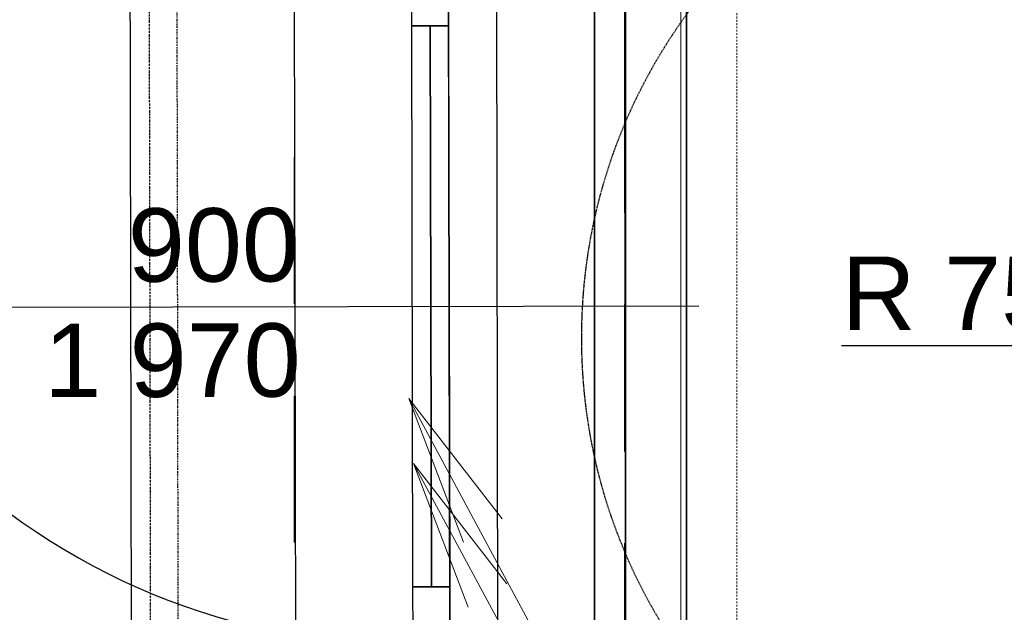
# Model space of a CAD drawing. Header units: millimetres. Extents: x -28761 to 4793, y -4271 to 20239.
# Tile 183 of 256: x -11352 to -10011, y 12143 to 12950. Entities that reach past the tile are written whole.
import ezdxf

# ---------------------------------------------------------------- set-up
doc = ezdxf.new("R2010")
doc.units = ezdxf.units.MM
doc.header["$MEASUREMENT"] = 0
for name, pattern in [('Wipeout_Contour', [1000, 0, -1000]), ('Čerchovaná M', [4.5, 2.5, -0.85, 0.3, -0.85]), ('Čerchovaná S', [3.5, 1.5, -0.85, 0.3, -0.85]), ('Čárkovaná', [325, 200, -125]), ('čárkovaná 3', [1.5, 1, -0.5]), ('Čárkovaná M', [4.5, 2.5, -2])]:
    doc.linetypes.add(name, pattern=pattern)
for name, color, linetype in [('5._POHLED ZÁPADNÍ_1_Kóty - obecné', 7, 'Continuous'), ('5._POHLED ZÁPADNÍ_1_Nové_Konstrukce - nenosné', 7, 'Continuous'), ('5._POHLED ZÁPADNÍ_1_Nové_Kresby a obrázky', 7, 'Continuous'), ('5._POHLED ZÁPADNÍ_1_Nové_Kóty - obecné', 7, 'Continuous'), ('5._POHLED ZÁPADNÍ_1_Nové_Otvory – Dveře', 7, 'Continuous'), ('5._POHLED ZÁPADNÍ_1_Nové_Otvory – Značky dveří', 7, 'Continuous'), ('5._POHLED ZÁPADNÍ_1_Nové_Výplně - Povrchové', 7, 'Continuous'), ('5._POHLED ZÁPADNÍ_1_Nové_ZJEDNODUŠENÝ DVŮR', 7, 'Continuous'), ('5._POHLED ZÁPADNÍ_1_Otvory – Značky dveří', 7, 'Continuous'), ('5._POHLED ZÁPADNÍ_1_TZB - elektroinstalace', 7, 'Continuous'), ('5._POHLED ZÁPADNÍ_1_TZB - ZTI', 7, 'Continuous')]:
    doc.layers.add(name, color=color, linetype=linetype)
doc.styles.add('GENEROVANÝ_STYL_1', font='txt')

msp = doc.modelspace()

# ---------------------------------------------------------------- linework, layer by layer
at = {"layer": '5._POHLED ZÁPADNÍ_1_Nové_Konstrukce - nenosné', "color": 1, "linetype": 'Čárkovaná', "lineweight": 25}
for p, q in [((-10978, 11912.9), (-10978, 13212.1)), ((-10528, 13212.1), (-10528, 11912.9))]:
    msp.add_line(p, q, dxfattribs=at)
at = {"layer": '5._POHLED ZÁPADNÍ_1_Nové_Konstrukce - nenosné', "color": 1, "linetype": 'čárkovaná 3', "lineweight": 25}
msp.add_circle((-9836.5, 12516.7), 750, dxfattribs=at)
at = {"layer": '5._POHLED ZÁPADNÍ_1_Nové_Kresby a obrázky', "color": 1, "linetype": 'Čerchovaná S', "lineweight": 25}
msp.add_line((-11136.1, 12036), (-11137.9, 13086), dxfattribs=at)
at = {"layer": '5._POHLED ZÁPADNÍ_1_Nové_Kóty - obecné', "color": 1, "linetype": 'Continuous', "lineweight": 25}
msp.add_line((-9817.6, 12506), (-10232.4, 12506), dxfattribs=at)
at = {"layer": '5._POHLED ZÁPADNÍ_1_Nové_Otvory – Dveře', "color": 1, "linetype": 'Continuous', "lineweight": 25}
for p, q in [((-10976.1, 12034.4), (-10978, 13084.4)), ((-10526.1, 12035.2), (-10528, 13085.2)), ((-10817.8, 12941.6), (-10817.9, 13021.6)), ((-10767.9, 13021.7), (-10767.8, 12941.7)), ((-10766.2, 12109.7), (-10767.9, 13009.7)), ((-10702.9, 13009.9), (-10701.2, 12109.9)), ((-10767.8, 12941.7), (-10817.8, 12941.6)), ((-10791.4, 12177.7), (-10792.8, 12941.7)), ((-10816.2, 12097.7), (-10816.4, 12177.7)), ((-10816.4, 12177.7), (-10766.4, 12177.7)), ((-10766.4, 12177.7), (-10766.2, 12097.7))]:
    msp.add_line(p, q, dxfattribs=at)
at = {"layer": '5._POHLED ZÁPADNÍ_1_Nové_Otvory – Dveře', "color": 1, "linetype": 'Continuous', "lineweight": 25, "flags": 128}
for points in [[(-10816.4, 12177.7), (-10817.8, 12941.6), (-10792.8, 12941.7), (-10791.4, 12177.7)], [(-10791.4, 12177.7), (-10792.8, 12941.7), (-10767.8, 12941.7), (-10766.4, 12177.7)]]:
    msp.add_lwpolyline(points, close=True, dxfattribs=at)
at = {"layer": '5._POHLED ZÁPADNÍ_1_Nové_Otvory – Dveře', "color": 1, "linetype": 'Continuous', "lineweight": 25}
msp.add_arc((-10817.9, 13021.6), 924, 180.105, 270.105, dxfattribs=at)
at = {"layer": '5._POHLED ZÁPADNÍ_1_Nové_ZJEDNODUŠENÝ DVŮR', "color": 1, "linetype": 'Čerchovaná M', "lineweight": 25, "flags": 128}
msp.add_lwpolyline([(-11172.9, 11631.7), (-11185.1, 18095.8)], dxfattribs=at)
at = {"layer": '5._POHLED ZÁPADNÍ_1_TZB - elektroinstalace', "color": 92, "linetype": 'Continuous', "lineweight": 35, "true_color": 0x00d700, "flags": 128}
for points in [[(-10443.9, 16725.8), (-10568.9, 16725.8), (-10568.9, 11350.8), (-9568.9, 11350.8)], [(-10443.9, 16725.8), (-10568.9, 16725.8), (-10568.9, 11350.8), (-9568.9, 11350.8)], [(-10409.6, 11975.8), (-10443.9, 11975.8), (-10443.9, 14760.1)], [(-10393.9, 11807.5), (-10526.7, 11807.5), (-10526.7, 13227.2), (-10478.9, 13241.3)]]:
    msp.add_lwpolyline(points, dxfattribs=at)
at = {"layer": '5._POHLED ZÁPADNÍ_1_TZB - ZTI', "color": 6, "linetype": 'Continuous', "lineweight": 20}
for p, q in [((-10451.4, 11902.9), (-10451.4, 16764.9)), ((-10543.5, 11916.2), (-10822.1, 12434.2)), ((-10822.1, 12434.2), (-10747.7, 12238.3)), ((-10822.1, 12434.2), (-10695.1, 12270)), ((-10537, 11827.7), (-10815.5, 12345.7)), ((-10815.5, 12345.7), (-10741.1, 12149.9)), ((-10815.5, 12345.7), (-10688.5, 12181.5))]:
    msp.add_line(p, q, dxfattribs=at)
at = {"layer": '5._POHLED ZÁPADNÍ_1_TZB - ZTI', "color": 6, "linetype": 'Čárkovaná M', "lineweight": 20}
msp.add_line((-10375.3, 11822.2), (-10375.3, 16764.9), dxfattribs=at)

# ---------------------------------------------------------------- texts
at = {"layer": '5._POHLED ZÁPADNÍ_1_Kóty - obecné', "color": 1, "linetype": 'Continuous', "lineweight": 25, "insert": (-10232.4, 12526), "char_height": 100, "width": 364.801, "attachment_point": 7, "style": 'GENEROVANÝ_STYL_1'}
msp.add_mtext('\\A1;{\\pql;\\fArial|b0|i0|c238|p38;R 750}', dxfattribs=at)

# ---------------------------------------------------------------- next in the draw order: wipeouts: each hides what was drawn before it
at = {"color": 254, "linetype": 'Wipeout_Contour', "lineweight": 0, "ltscale": 58725.541241}
msp.add_wipeout([(-11211.9, 18097.7), (-11199.6, 11631.6), (-11211.8, 18097.7)], dxfattribs=at).dxf.layer = '5._POHLED ZÁPADNÍ_1_Nové_Výplně - Povrchové'

# ---------------------------------------------------------------- next in the draw order: linework, layer by layer
at = {"layer": '5._POHLED ZÁPADNÍ_1_Nové_Otvory – Značky dveří', "color": 1, "linetype": 'Continuous', "lineweight": 25}
msp.add_line((-11577.1, 12558.3), (-10427.1, 12560.4), dxfattribs=at)
at = {"layer": '5._POHLED ZÁPADNÍ_1_Nové_ZJEDNODUŠENÝ DVŮR', "color": 1, "linetype": 'Continuous', "lineweight": 25, "flags": 128}
msp.add_lwpolyline([(-11211.9, 18097.7), (-11199.6, 11631.6)], dxfattribs=at)

# ---------------------------------------------------------------- next in the draw order: texts
at = {"layer": '5._POHLED ZÁPADNÍ_1_Otvory – Značky dveří', "color": 1, "linetype": 'Continuous', "lineweight": 25, "char_height": 100, "rotation": 0.105, "style": 'GENEROVANÝ_STYL_1'}
for s, insert, attachment_point in [('\\A1;{\\pql;\\pt0;\\fArial|b0|i0|c238|p38;900}', (-11204.8, 12591.6), 7), ('\\A1;{\\pql;\\pt0;\\fArial|b0|i0|c238|p38;1\xa0970}', (-11319, 12535.9), 1)]:
    msp.add_mtext(s, dxfattribs=dict(at, insert=insert, attachment_point=attachment_point))

doc.saveas('drawing.dxf')
